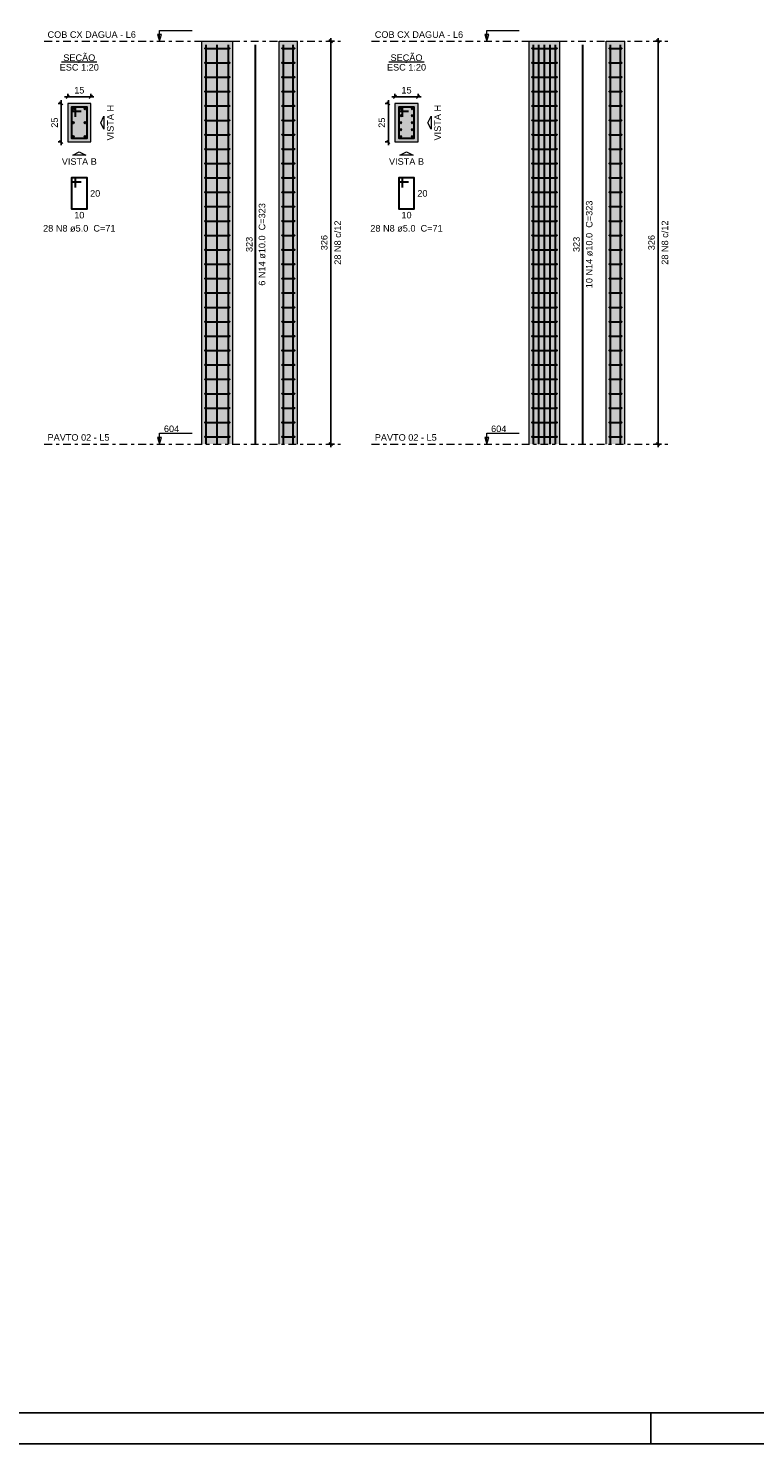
# Model space of a CAD drawing. Header units: millimetres. Extents: x 0 to 119, y 0 to 84.
# Tile 2 of 13: x 25 to 48, y 0 to 46. Entities that reach past the tile are written whole.
import ezdxf

# ---------------------------------------------------------------- set-up
doc = ezdxf.new("R2010")
doc.units = ezdxf.units.MM
doc.header["$MEASUREMENT"] = 0
doc.linetypes.add('DASHDOT', pattern=[2.54, 1.27, -0.635, 0, -0.635])
doc.linetypes.add('NULL', pattern=[0])
doc.layers.get('0').update_dxf_attribs({"lineweight": 18})
for name, color, linetype, lineweight in [('Descrição da armadura', 7, 'Continuous', 0), ('DT-Barras na forma', 2, 'Continuous', 30), ('DT-Barras no corte', 5, 'Continuous', 5), ('DT-Barras rebatidas', 2, 'Continuous', 30), ('DT-Cotas', 9, 'Continuous', 5), ('DT-Estribos na forma', 2, 'Continuous', 30), ('DT-Forma', 5, 'Continuous', 5), ('DT-Hachura seção pilares', 254, 'Continuous', 5), ('DT-Hachura vista pilares', 254, 'Continuous', 5), ('DT-Pontilhado', 9, 'DASHDOT', 5), ('DT-Textos', 7, 'Continuous', 5), ('Textos armaduras', 7, 'Continuous', 0)]:
    doc.layers.add(name, color=color, linetype=linetype, lineweight=lineweight)
doc.layers.add('SEDUC_MARF', color=1, linetype='Continuous')
doc.layers.add('SEDUC_MARGG', color=7, linetype='Continuous')
doc.styles.add('Arial', font='txt')
doc.dimstyles.new('UM_20.000000', dxfattribs={"dimtxt": 0.18, "dimasz": 0.1, "dimexe": 0.1, "dimexo": 0.2, "dimgap": 0, "dimtad": 1, "dimtih": 1, "dimtoh": 1, "dimdec": 1, "dimlfac": 20, "dimzin": 0, "dimdsep": 46, "dimtxsty": 'Standard', "dimcen": 0.09, "dimdle": 0.1, "dimadec": 1, "dimazin": 2, "dimtfac": 1, "dimtdec": 4, "dimtofl": 0, "dimtmove": 0, "dimatfit": 3, "dimfxl": 1, "dimtolj": 1, "dimarcsym": 0})
doc.dimstyles.new('UM_25.000000', dxfattribs={"dimtxt": 0.18, "dimasz": 0.1, "dimexe": 0.1, "dimexo": 0.2, "dimgap": 0, "dimtad": 1, "dimtih": 1, "dimtoh": 1, "dimdec": 1, "dimlfac": 25, "dimzin": 0, "dimdsep": 46, "dimtxsty": 'Standard', "dimcen": 0.09, "dimdle": 0.1, "dimadec": 1, "dimazin": 2, "dimtfac": 1, "dimtdec": 4, "dimtofl": 0, "dimtmove": 0, "dimatfit": 3, "dimfxl": 1, "dimtolj": 1, "dimarcsym": 0})

# ---------------------------------------------------------------- blocks, each defined once
blk = doc.blocks.new('_Oblique')
at = {"color": 0, "linetype": 'ByBlock', "lineweight": -2}
blk.add_line((-0.5, -0.5), (0.5, 0.5), dxfattribs=at)
blk = doc.blocks.new('*D73')
at = {"layer": 'Defpoints', "color": 0}
for p in [(26.015747, 43.385166), (25.803947, 42.135166), (26.015747, 42.135166)]:
    blk.add_point(p, dxfattribs=at)
at = {"layer": 'DT-Cotas', "color": 0, "lineweight": -2}
for p, q in [((25.815747, 43.385166), (25.703947, 43.385166)), ((25.803947, 43.485166), (25.803947, 42.035166)), ((25.815747, 42.135166), (25.703947, 42.135166))]:
    blk.add_line(p, q, dxfattribs=at)
at = {"layer": 'DT-Cotas', "color": 0, "lineweight": -2, "xscale": 0.1, "yscale": 0.1, "zscale": 0.1}
for p, rotation in [((25.803947, 43.385166), 90), ((25.803947, 42.135166), 270)]:
    blk.add_blockref('_Oblique', p, dxfattribs=dict(at, rotation=rotation))
at = {"layer": 'DT-Cotas', "color": 7, "insert": (25.592147, 42.760166), "char_height": 0.2118, "attachment_point": 5, "rotation": 90, "style": 'Arial'}
blk.add_mtext('\\A1;25', dxfattribs=at)
blk = doc.blocks.new('*D74')
at = {"layer": 'Defpoints', "color": 0}
for p in [(26.765747, 43.596966), (26.015747, 43.385166), (26.765747, 43.385166)]:
    blk.add_point(p, dxfattribs=at)
at = {"layer": 'DT-Cotas', "color": 0, "lineweight": -2}
for p, q in [((25.915747, 43.596966), (26.865747, 43.596966)), ((26.015747, 43.585166), (26.015747, 43.696966)), ((26.765747, 43.585166), (26.765747, 43.696966))]:
    blk.add_line(p, q, dxfattribs=at)
at = {"layer": 'DT-Cotas', "color": 0, "lineweight": -2, "xscale": 0.1, "yscale": 0.1, "zscale": 0.1, "rotation": 180}
blk.add_blockref('_Oblique', (26.015747, 43.596966), dxfattribs=at)
at = {"layer": 'DT-Cotas', "color": 0, "lineweight": -2, "xscale": 0.1, "yscale": 0.1, "zscale": 0.1}
blk.add_blockref('_Oblique', (26.765747, 43.596966), dxfattribs=at)
at = {"layer": 'DT-Cotas', "color": 7, "insert": (26.390747, 43.808766), "char_height": 0.2118, "attachment_point": 5, "rotation": 0.0057296, "style": 'Arial'}
blk.add_mtext('\\A1;15', dxfattribs=at)
blk = doc.blocks.new('*D75')
at = {"layer": 'Defpoints', "color": 0}
for p in [(34.535037, 45.397266), (34.852737, 45.397266), (34.852737, 32.357266)]:
    blk.add_point(p, dxfattribs=at)
at = {"layer": 'DT-Cotas', "color": 0, "lineweight": -2}
for p, q in [((34.652737, 45.397266), (34.435037, 45.397266)), ((34.535037, 32.257266), (34.535037, 45.497266)), ((34.652737, 32.357266), (34.435037, 32.357266))]:
    blk.add_line(p, q, dxfattribs=at)
at = {"layer": 'DT-Cotas', "color": 0, "lineweight": -2, "xscale": 0.1, "yscale": 0.1, "zscale": 0.1}
for p, rotation in [((34.535037, 45.397266), 90), ((34.535037, 32.357266), 270)]:
    blk.add_blockref('_Oblique', p, dxfattribs=dict(at, rotation=rotation))
at = {"layer": 'DT-Cotas', "color": 7, "insert": (34.323237, 38.877266), "char_height": 0.2118, "attachment_point": 5, "rotation": 90, "style": 'Arial'}
blk.add_mtext('\\A1;326', dxfattribs=at)
blk = doc.blocks.new('*D76')
at = {"layer": 'Defpoints', "color": 0}
for p in [(36.611425, 43.385166), (36.399625, 42.135166), (36.611425, 42.135166)]:
    blk.add_point(p, dxfattribs=at)
at = {"layer": 'DT-Cotas', "color": 0, "lineweight": -2}
for p, q in [((36.411425, 43.385166), (36.299625, 43.385166)), ((36.399625, 43.485166), (36.399625, 42.035166)), ((36.411425, 42.135166), (36.299625, 42.135166))]:
    blk.add_line(p, q, dxfattribs=at)
at = {"layer": 'DT-Cotas', "color": 0, "lineweight": -2, "xscale": 0.1, "yscale": 0.1, "zscale": 0.1}
for p, rotation in [((36.399625, 43.385166), 90), ((36.399625, 42.135166), 270)]:
    blk.add_blockref('_Oblique', p, dxfattribs=dict(at, rotation=rotation))
at = {"layer": 'DT-Cotas', "color": 7, "insert": (36.187825, 42.760166), "char_height": 0.2118, "attachment_point": 5, "rotation": 90, "style": 'Arial'}
blk.add_mtext('\\A1;25', dxfattribs=at)
blk = doc.blocks.new('*D77')
at = {"layer": 'Defpoints', "color": 0}
for p in [(37.361425, 43.596966), (36.611425, 43.385166), (37.361425, 43.385166)]:
    blk.add_point(p, dxfattribs=at)
at = {"layer": 'DT-Cotas', "color": 0, "lineweight": -2}
for p, q in [((36.511425, 43.596966), (37.461425, 43.596966)), ((36.611425, 43.585166), (36.611425, 43.696966)), ((37.361425, 43.585166), (37.361425, 43.696966))]:
    blk.add_line(p, q, dxfattribs=at)
at = {"layer": 'DT-Cotas', "color": 0, "lineweight": -2, "xscale": 0.1, "yscale": 0.1, "zscale": 0.1, "rotation": 180}
blk.add_blockref('_Oblique', (36.611425, 43.596966), dxfattribs=at)
at = {"layer": 'DT-Cotas', "color": 0, "lineweight": -2, "xscale": 0.1, "yscale": 0.1, "zscale": 0.1}
blk.add_blockref('_Oblique', (37.361425, 43.596966), dxfattribs=at)
at = {"layer": 'DT-Cotas', "color": 7, "insert": (36.986425, 43.808766), "char_height": 0.2118, "attachment_point": 5, "rotation": 0.0057296, "style": 'Arial'}
blk.add_mtext('\\A1;15', dxfattribs=at)
blk = doc.blocks.new('*D78')
at = {"layer": 'Defpoints', "color": 0}
for p in [(45.130715, 45.397266), (45.448415, 45.397266), (45.448415, 32.357266)]:
    blk.add_point(p, dxfattribs=at)
at = {"layer": 'DT-Cotas', "color": 0, "lineweight": -2}
for p, q in [((45.248415, 45.397266), (45.030715, 45.397266)), ((45.130715, 32.257266), (45.130715, 45.497266)), ((45.248415, 32.357266), (45.030715, 32.357266))]:
    blk.add_line(p, q, dxfattribs=at)
at = {"layer": 'DT-Cotas', "color": 0, "lineweight": -2, "xscale": 0.1, "yscale": 0.1, "zscale": 0.1}
for p, rotation in [((45.130715, 45.397266), 90), ((45.130715, 32.357266), 270)]:
    blk.add_blockref('_Oblique', p, dxfattribs=dict(at, rotation=rotation))
at = {"layer": 'DT-Cotas', "color": 7, "insert": (44.918915, 38.877266), "char_height": 0.2118, "attachment_point": 5, "rotation": 90, "style": 'Arial'}
blk.add_mtext('\\A1;326', dxfattribs=at)

msp = doc.modelspace()

# ---------------------------------------------------------------- hatches: boundary and pattern name
at = {"layer": 'DT-Hachura seção pilares', "linetype": 'Continuous'}
for points in [[(26.0157, 42.1352), (26.0157, 42.1352), (26.7657, 42.1352), (26.7657, 43.3852), (26.0157, 43.3852), (26.0157, 42.1352)], [(36.6114, 42.1352), (36.6114, 42.1352), (37.3614, 42.1352), (37.3614, 43.3852), (36.6114, 43.3852), (36.6114, 42.1352)]]:
    msp.add_hatch(color=254, dxfattribs=at).paths.add_polyline_path(points)
at = {"layer": 'DT-Hachura vista pilares', "linetype": 'Continuous'}
for points in [[(30.3591, 32.3573), (30.3591, 45.3973), (31.3591, 45.3973), (31.3591, 32.3573), (30.3591, 32.3573)], [(32.8589, 32.3573), (32.8589, 45.3973), (33.4589, 45.3973), (33.4589, 32.3573), (32.8589, 32.3573)], [(40.9548, 32.3573), (40.9548, 45.3973), (41.9548, 45.3973), (41.9548, 32.3573), (40.9548, 32.3573)], [(43.4546, 32.3573), (43.4546, 45.3973), (44.0546, 45.3973), (44.0546, 32.3573), (43.4546, 32.3573)]]:
    msp.add_hatch(color=254, dxfattribs=at).paths.add_polyline_path(points)

# ---------------------------------------------------------------- linework, layer by layer
at = {"layer": 'DT-Barras na forma'}
for points in [[(30.4991, 32.3573), (30.4991, 45.2813)], [(30.8591, 32.3573), (30.8591, 45.2813)], [(31.2191, 32.3573), (31.2191, 45.2813)], [(32.9989, 32.3573), (32.9989, 45.2813)], [(33.3189, 32.3573), (33.3189, 45.2813)], [(41.0948, 32.3573), (41.0948, 45.2813)], [(41.2748, 32.3573), (41.2748, 45.2813)], [(41.4548, 32.3573), (41.4548, 45.2813)], [(41.6348, 32.3573), (41.6348, 45.2813)], [(41.8148, 32.3573), (41.8148, 45.2813)], [(43.5946, 32.3573), (43.5946, 45.2813)], [(43.9146, 32.3573), (43.9146, 45.2813)], [(26.2657, 42.9477), (26.2657, 43.2602), (26.1407, 43.2602), (26.1407, 42.2602), (26.6407, 42.2602), (26.6407, 43.2602), (26.1407, 43.2602), (26.1407, 43.1352), (26.4532, 43.1352)], [(36.8614, 42.9477), (36.8614, 43.2602), (36.7364, 43.2602), (36.7364, 42.2602), (37.2364, 42.2602), (37.2364, 43.2602), (36.7364, 43.2602), (36.7364, 43.1352), (37.0489, 43.1352)]]:
    msp.add_lwpolyline(points, dxfattribs=at)
at = {"layer": 'DT-Barras no corte'}
for p, q in [((26.1532, 43.1727), (26.2282, 43.2477)), ((26.1532, 43.2477), (26.2282, 43.1727)), ((26.5532, 43.1727), (26.6282, 43.2477)), ((26.5532, 43.2477), (26.6282, 43.1727)), ((36.7489, 43.1727), (36.8239, 43.2477)), ((36.7489, 43.2477), (36.8239, 43.1727)), ((37.1489, 43.1727), (37.2239, 43.2477)), ((37.1489, 43.2477), (37.2239, 43.1727)), ((26.1532, 42.7227), (26.2282, 42.7977)), ((26.1532, 42.7977), (26.2282, 42.7227)), ((26.5532, 42.7227), (26.6282, 42.7977)), ((26.5532, 42.7977), (26.6282, 42.7227)), ((36.7489, 42.9477), (36.8239, 43.0227)), ((36.7489, 43.0227), (36.8239, 42.9477)), ((36.7489, 42.7227), (36.8239, 42.7977)), ((36.7489, 42.7977), (36.8239, 42.7227)), ((37.1489, 42.9477), (37.2239, 43.0227)), ((37.1489, 43.0227), (37.2239, 42.9477)), ((37.1489, 42.7227), (37.2239, 42.7977)), ((37.1489, 42.7977), (37.2239, 42.7227)), ((26.1532, 42.2727), (26.2282, 42.3477)), ((26.1532, 42.3477), (26.2282, 42.2727)), ((26.5532, 42.2727), (26.6282, 42.3477)), ((26.5532, 42.3477), (26.6282, 42.2727)), ((36.7489, 42.4977), (36.8239, 42.5727)), ((36.7489, 42.5727), (36.8239, 42.4977)), ((36.7489, 42.2727), (36.8239, 42.3477)), ((36.7489, 42.3477), (36.8239, 42.2727)), ((37.1489, 42.4977), (37.2239, 42.5727)), ((37.1489, 42.5727), (37.2239, 42.4977)), ((37.1489, 42.2727), (37.2239, 42.3477)), ((37.1489, 42.3477), (37.2239, 42.2727))]:
    msp.add_line(p, q, dxfattribs=at)
for centre in [(26.1907, 43.2102), (26.5907, 43.2102), (36.7864, 43.2102), (37.1864, 43.2102), (26.1907, 42.7602), (26.5907, 42.7602), (36.7864, 42.9852), (36.7864, 42.7602), (37.1864, 42.9852), (37.1864, 42.7602), (26.1907, 42.3102), (26.5907, 42.3102), (36.7864, 42.5352), (36.7864, 42.3102), (37.1864, 42.5352), (37.1864, 42.3102)]:
    msp.add_circle(centre, 0.0375, dxfattribs=at)
at = {"layer": 'DT-Barras rebatidas'}
for points in [[(32.1004, 32.3573), (32.1004, 45.2813)], [(42.6961, 32.3573), (42.6961, 45.2813)], [(26.2657, 40.6578), (26.2657, 40.9703), (26.1407, 40.9703), (26.1407, 39.9703), (26.6407, 39.9703), (26.6407, 40.9703), (26.1407, 40.9703), (26.1407, 40.8453), (26.4532, 40.8453)], [(36.8614, 40.6578), (36.8614, 40.9703), (36.7364, 40.9703), (36.7364, 39.9703), (37.2364, 39.9703), (37.2364, 40.9703), (36.7364, 40.9703), (36.7364, 40.8453), (37.0489, 40.8453)]]:
    msp.add_lwpolyline(points, dxfattribs=at)
at = {"layer": 'DT-Estribos na forma'}
for p, q in [((30.4691, 45.1644), (31.2491, 45.1644)), ((32.9689, 45.1644), (33.3489, 45.1644)), ((41.0648, 45.1644), (41.8448, 45.1644)), ((43.5646, 45.1644), (43.9446, 45.1644)), ((30.4691, 44.6987), (31.2491, 44.6987)), ((32.9689, 44.6987), (33.3489, 44.6987)), ((41.0648, 44.6987), (41.8448, 44.6987)), ((43.5646, 44.6987), (43.9446, 44.6987)), ((30.4691, 44.233), (31.2491, 44.233)), ((32.9689, 44.233), (33.3489, 44.233)), ((41.0648, 44.233), (41.8448, 44.233)), ((43.5646, 44.233), (43.9446, 44.233)), ((30.4691, 43.7673), (31.2491, 43.7673)), ((32.9689, 43.7673), (33.3489, 43.7673)), ((41.0648, 43.7673), (41.8448, 43.7673)), ((43.5646, 43.7673), (43.9446, 43.7673)), ((30.4691, 43.3016), (31.2491, 43.3016)), ((32.9689, 43.3016), (33.3489, 43.3016)), ((41.0648, 43.3016), (41.8448, 43.3016)), ((43.5646, 43.3016), (43.9446, 43.3016)), ((30.4691, 42.8358), (31.2491, 42.8358)), ((32.9689, 42.8358), (33.3489, 42.8358)), ((41.0648, 42.8358), (41.8448, 42.8358)), ((43.5646, 42.8358), (43.9446, 42.8358)), ((30.4691, 42.3701), (31.2491, 42.3701)), ((32.9689, 42.3701), (33.3489, 42.3701)), ((41.0648, 42.3701), (41.8448, 42.3701)), ((43.5646, 42.3701), (43.9446, 42.3701)), ((30.4691, 41.9044), (31.2491, 41.9044)), ((32.9689, 41.9044), (33.3489, 41.9044)), ((41.0648, 41.9044), (41.8448, 41.9044)), ((43.5646, 41.9044), (43.9446, 41.9044)), ((30.4691, 41.4387), (31.2491, 41.4387)), ((32.9689, 41.4387), (33.3489, 41.4387)), ((41.0648, 41.4387), (41.8448, 41.4387)), ((43.5646, 41.4387), (43.9446, 41.4387)), ((30.4691, 40.973), (31.2491, 40.973)), ((32.9689, 40.973), (33.3489, 40.973)), ((41.0648, 40.973), (41.8448, 40.973)), ((43.5646, 40.973), (43.9446, 40.973)), ((30.4691, 40.5073), (31.2491, 40.5073)), ((32.9689, 40.5073), (33.3489, 40.5073)), ((41.0648, 40.5073), (41.8448, 40.5073)), ((43.5646, 40.5073), (43.9446, 40.5073)), ((30.4691, 40.0416), (31.2491, 40.0416)), ((32.9689, 40.0416), (33.3489, 40.0416)), ((41.0648, 40.0416), (41.8448, 40.0416)), ((43.5646, 40.0416), (43.9446, 40.0416)), ((30.4691, 39.5758), (31.2491, 39.5758)), ((32.9689, 39.5758), (33.3489, 39.5758)), ((41.0648, 39.5758), (41.8448, 39.5758)), ((43.5646, 39.5758), (43.9446, 39.5758)), ((30.4691, 39.1101), (31.2491, 39.1101)), ((32.9689, 39.1101), (33.3489, 39.1101)), ((41.0648, 39.1101), (41.8448, 39.1101)), ((43.5646, 39.1101), (43.9446, 39.1101)), ((30.4691, 38.6444), (31.2491, 38.6444)), ((32.9689, 38.6444), (33.3489, 38.6444)), ((41.0648, 38.6444), (41.8448, 38.6444)), ((43.5646, 38.6444), (43.9446, 38.6444)), ((30.4691, 38.1787), (31.2491, 38.1787)), ((32.9689, 38.1787), (33.3489, 38.1787)), ((41.0648, 38.1787), (41.8448, 38.1787)), ((43.5646, 38.1787), (43.9446, 38.1787)), ((30.4691, 37.713), (31.2491, 37.713)), ((32.9689, 37.713), (33.3489, 37.713)), ((41.0648, 37.713), (41.8448, 37.713)), ((43.5646, 37.713), (43.9446, 37.713)), ((30.4691, 37.2473), (31.2491, 37.2473)), ((32.9689, 37.2473), (33.3489, 37.2473)), ((41.0648, 37.2473), (41.8448, 37.2473)), ((43.5646, 37.2473), (43.9446, 37.2473)), ((30.4691, 36.7816), (31.2491, 36.7816)), ((32.9689, 36.7816), (33.3489, 36.7816)), ((41.0648, 36.7816), (41.8448, 36.7816)), ((43.5646, 36.7816), (43.9446, 36.7816)), ((30.4691, 36.3158), (31.2491, 36.3158)), ((32.9689, 36.3158), (33.3489, 36.3158)), ((41.0648, 36.3158), (41.8448, 36.3158)), ((43.5646, 36.3158), (43.9446, 36.3158)), ((30.4691, 35.8501), (31.2491, 35.8501)), ((32.9689, 35.8501), (33.3489, 35.8501)), ((41.0648, 35.8501), (41.8448, 35.8501)), ((43.5646, 35.8501), (43.9446, 35.8501)), ((30.4691, 35.3844), (31.2491, 35.3844)), ((32.9689, 35.3844), (33.3489, 35.3844)), ((41.0648, 35.3844), (41.8448, 35.3844)), ((43.5646, 35.3844), (43.9446, 35.3844)), ((30.4691, 34.9187), (31.2491, 34.9187)), ((32.9689, 34.9187), (33.3489, 34.9187)), ((41.0648, 34.9187), (41.8448, 34.9187)), ((43.5646, 34.9187), (43.9446, 34.9187)), ((30.4691, 34.453), (31.2491, 34.453)), ((32.9689, 34.453), (33.3489, 34.453)), ((41.0648, 34.453), (41.8448, 34.453)), ((43.5646, 34.453), (43.9446, 34.453)), ((30.4691, 33.9873), (31.2491, 33.9873)), ((32.9689, 33.9873), (33.3489, 33.9873)), ((41.0648, 33.9873), (41.8448, 33.9873)), ((43.5646, 33.9873), (43.9446, 33.9873)), ((30.4691, 33.5216), (31.2491, 33.5216)), ((32.9689, 33.5216), (33.3489, 33.5216)), ((41.0648, 33.5216), (41.8448, 33.5216)), ((43.5646, 33.5216), (43.9446, 33.5216)), ((30.4691, 33.0558), (31.2491, 33.0558)), ((32.9689, 33.0558), (33.3489, 33.0558)), ((41.0648, 33.0558), (41.8448, 33.0558)), ((43.5646, 33.0558), (43.9446, 33.0558)), ((30.4691, 32.5901), (31.2491, 32.5901)), ((32.9689, 32.5901), (33.3489, 32.5901)), ((41.0648, 32.5901), (41.8448, 32.5901)), ((43.5646, 32.5901), (43.9446, 32.5901))]:
    msp.add_line(p, q, dxfattribs=at)
for centre in [(30.4691, 45.1644), (31.2491, 45.1644), (32.9689, 45.1644), (33.3489, 45.1644), (41.0648, 45.1644), (41.8448, 45.1644), (43.5646, 45.1644), (43.9446, 45.1644), (30.4691, 44.6987), (31.2491, 44.6987), (32.9689, 44.6987), (33.3489, 44.6987), (41.0648, 44.6987), (41.8448, 44.6987), (43.5646, 44.6987), (43.9446, 44.6987), (30.4691, 44.233), (31.2491, 44.233), (32.9689, 44.233), (33.3489, 44.233), (41.0648, 44.233), (41.8448, 44.233), (43.5646, 44.233), (43.9446, 44.233), (30.4691, 43.7673), (31.2491, 43.7673), (32.9689, 43.7673), (33.3489, 43.7673), (41.0648, 43.7673), (41.8448, 43.7673), (43.5646, 43.7673), (43.9446, 43.7673), (30.4691, 43.3016), (31.2491, 43.3016), (32.9689, 43.3016), (33.3489, 43.3016), (41.0648, 43.3016), (41.8448, 43.3016), (43.5646, 43.3016), (43.9446, 43.3016), (30.4691, 42.8358), (31.2491, 42.8358), (32.9689, 42.8358), (33.3489, 42.8358), (41.0648, 42.8358), (41.8448, 42.8358), (43.5646, 42.8358), (43.9446, 42.8358), (30.4691, 42.3701), (31.2491, 42.3701), (32.9689, 42.3701), (33.3489, 42.3701), (41.0648, 42.3701), (41.8448, 42.3701), (43.5646, 42.3701), (43.9446, 42.3701), (30.4691, 41.9044), (31.2491, 41.9044), (32.9689, 41.9044), (33.3489, 41.9044), (41.0648, 41.9044), (41.8448, 41.9044), (43.5646, 41.9044), (43.9446, 41.9044), (30.4691, 41.4387), (31.2491, 41.4387), (32.9689, 41.4387), (33.3489, 41.4387), (41.0648, 41.4387), (41.8448, 41.4387), (43.5646, 41.4387), (43.9446, 41.4387), (30.4691, 40.973), (31.2491, 40.973), (32.9689, 40.973), (33.3489, 40.973), (41.0648, 40.973), (41.8448, 40.973), (43.5646, 40.973), (43.9446, 40.973), (30.4691, 40.5073), (31.2491, 40.5073), (32.9689, 40.5073), (33.3489, 40.5073), (41.0648, 40.5073), (41.8448, 40.5073), (43.5646, 40.5073), (43.9446, 40.5073), (30.4691, 40.0416), (31.2491, 40.0416), (32.9689, 40.0416), (33.3489, 40.0416), (41.0648, 40.0416), (41.8448, 40.0416), (43.5646, 40.0416), (43.9446, 40.0416), (30.4691, 39.5758), (31.2491, 39.5758), (32.9689, 39.5758), (33.3489, 39.5758), (41.0648, 39.5758), (41.8448, 39.5758), (43.5646, 39.5758), (43.9446, 39.5758), (30.4691, 39.1101), (31.2491, 39.1101), (32.9689, 39.1101), (33.3489, 39.1101), (41.0648, 39.1101), (41.8448, 39.1101), (43.5646, 39.1101), (43.9446, 39.1101), (30.4691, 38.6444), (31.2491, 38.6444), (32.9689, 38.6444), (33.3489, 38.6444), (41.0648, 38.6444), (41.8448, 38.6444), (43.5646, 38.6444), (43.9446, 38.6444), (30.4691, 38.1787), (31.2491, 38.1787), (32.9689, 38.1787), (33.3489, 38.1787), (41.0648, 38.1787), (41.8448, 38.1787), (43.5646, 38.1787), (43.9446, 38.1787), (30.4691, 37.713), (31.2491, 37.713), (32.9689, 37.713), (33.3489, 37.713), (41.0648, 37.713), (41.8448, 37.713), (43.5646, 37.713), (43.9446, 37.713), (30.4691, 37.2473), (31.2491, 37.2473), (32.9689, 37.2473), (33.3489, 37.2473), (41.0648, 37.2473), (41.8448, 37.2473), (43.5646, 37.2473), (43.9446, 37.2473), (30.4691, 36.7816), (31.2491, 36.7816), (32.9689, 36.7816), (33.3489, 36.7816), (41.0648, 36.7816), (41.8448, 36.7816), (43.5646, 36.7816), (43.9446, 36.7816), (30.4691, 36.3158), (31.2491, 36.3158), (32.9689, 36.3158), (33.3489, 36.3158), (41.0648, 36.3158), (41.8448, 36.3158), (43.5646, 36.3158), (43.9446, 36.3158), (30.4691, 35.8501), (31.2491, 35.8501), (32.9689, 35.8501), (33.3489, 35.8501), (41.0648, 35.8501), (41.8448, 35.8501), (43.5646, 35.8501), (43.9446, 35.8501), (30.4691, 35.3844), (31.2491, 35.3844), (32.9689, 35.3844), (33.3489, 35.3844), (41.0648, 35.3844), (41.8448, 35.3844), (43.5646, 35.3844), (43.9446, 35.3844), (30.4691, 34.9187), (31.2491, 34.9187), (32.9689, 34.9187), (33.3489, 34.9187), (41.0648, 34.9187), (41.8448, 34.9187), (43.5646, 34.9187), (43.9446, 34.9187), (30.4691, 34.453), (31.2491, 34.453), (32.9689, 34.453), (33.3489, 34.453), (41.0648, 34.453), (41.8448, 34.453), (43.5646, 34.453), (43.9446, 34.453), (30.4691, 33.9873), (31.2491, 33.9873), (32.9689, 33.9873), (33.3489, 33.9873), (41.0648, 33.9873), (41.8448, 33.9873), (43.5646, 33.9873), (43.9446, 33.9873), (30.4691, 33.5216), (31.2491, 33.5216), (32.9689, 33.5216), (33.3489, 33.5216), (41.0648, 33.5216), (41.8448, 33.5216), (43.5646, 33.5216), (43.9446, 33.5216), (30.4691, 33.0558), (31.2491, 33.0558), (32.9689, 33.0558), (33.3489, 33.0558), (41.0648, 33.0558), (41.8448, 33.0558), (43.5646, 33.0558), (43.9446, 33.0558), (30.4691, 32.5901), (31.2491, 32.5901), (32.9689, 32.5901), (33.3489, 32.5901), (41.0648, 32.5901), (41.8448, 32.5901), (43.5646, 32.5901), (43.9446, 32.5901)]:
    msp.add_circle(centre, 0.01, dxfattribs=at)
at = {"layer": 'DT-Forma'}
for p, q in [((30.3591, 45.3973), (31.3591, 45.3973)), ((30.3591, 32.3573), (30.3591, 45.3973)), ((31.3591, 32.3573), (31.3591, 45.3973)), ((32.8589, 45.3973), (33.4589, 45.3973)), ((32.8589, 32.3573), (32.8589, 45.3973)), ((33.4589, 32.3573), (33.4589, 45.3973)), ((40.9548, 45.3973), (41.9548, 45.3973)), ((40.9548, 32.3573), (40.9548, 45.3973)), ((41.9548, 32.3573), (41.9548, 45.3973)), ((43.4546, 45.3973), (44.0546, 45.3973)), ((43.4546, 32.3573), (43.4546, 45.3973)), ((44.0546, 32.3573), (44.0546, 45.3973))]:
    msp.add_line(p, q, dxfattribs=at)
for points in [[(26.0157, 42.1352), (26.7657, 42.1352), (26.7657, 43.3852), (26.0157, 43.3852), (26.0157, 42.1352)], [(36.6114, 42.1352), (37.3614, 42.1352), (37.3614, 43.3852), (36.6114, 43.3852), (36.6114, 42.1352)]]:
    msp.add_lwpolyline(points, close=True, dxfattribs=at)
at = {"layer": 'DT-Pontilhado', "ltscale": 0.2}
for p, q in [((25.2571, 45.3973), (34.8527, 45.3973)), ((35.8527, 45.3973), (45.4484, 45.3973)), ((25.2571, 32.3573), (34.8527, 32.3573)), ((35.8527, 32.3573), (45.4484, 32.3573))]:
    msp.add_line(p, q, dxfattribs=at)
at = {"layer": 'DT-Textos'}
for p, q in [((25.8185, 44.7301), (26.963, 44.7301)), ((36.4142, 44.7301), (37.5586, 44.7301))]:
    msp.add_line(p, q, dxfattribs=at)
for points in [[(28.9914, 45.3973), (29.055, 45.6091), (28.9279, 45.6091), (28.9914, 45.3973), (28.9914, 45.7473), (30.0414, 45.7473)], [(39.5871, 45.3973), (39.6507, 45.6091), (39.5236, 45.6091), (39.5871, 45.3973), (39.5871, 45.7473), (40.6371, 45.7473)], [(28.9914, 32.3573), (29.055, 32.5691), (28.9279, 32.5691), (28.9914, 32.3573), (28.9914, 32.7073), (30.0414, 32.7073)], [(39.5871, 32.3573), (39.6507, 32.5691), (39.5236, 32.5691), (39.5871, 32.3573), (39.5871, 32.7073), (40.6371, 32.7073)]]:
    msp.add_lwpolyline(points, dxfattribs=at)
for points in [[(27.1893, 42.7602), (27.1893, 42.5484), (27.0834, 42.7602), (27.1893, 42.972), (27.1893, 42.7602)], [(37.785, 42.7602), (37.785, 42.5484), (37.6791, 42.7602), (37.785, 42.972), (37.785, 42.7602)], [(26.3907, 41.7116), (26.1789, 41.7116), (26.3907, 41.8175), (26.6025, 41.7116), (26.3907, 41.7116)], [(36.9864, 41.7116), (36.7746, 41.7116), (36.9864, 41.8175), (37.1982, 41.7116), (36.9864, 41.7116)]]:
    msp.add_lwpolyline(points, close=True, dxfattribs=at)
at = {"layer": 'SEDUC_MARF'}
msp.add_line((44.9015, 1), (44.9015, 0), dxfattribs=at)
msp.add_lwpolyline([(118.9, 84.1), (0, 84.1), (0, 0), (118.9, 0)], close=True, dxfattribs=at)
at = {"layer": 'SEDUC_MARGG'}
msp.add_lwpolyline([(2.5, 1), (117.9, 1), (117.9, 83.1), (2.5, 83.1), (2.5, 1)], dxfattribs=at)

# ---------------------------------------------------------------- texts
at = {"layer": 'Descrição da armadura', "linetype": 'NULL', "char_height": 0.2118, "attachment_point": 8, "rotation": 90.00021, "line_spacing_factor": 0.9, "style": 'Arial'}
for s, insert, width in [('6 N14 ø10.0  C=323', (32.4182, 38.8192), 5.239541), ('10 N14 ø10.0  C=323', (43.0138, 38.8192), 5.562109), ('28 N8 c/12', (34.8667, 38.8773), 2.845127), ('28 N8 c/12', (45.4624, 38.8773), 2.845127)]:
    msp.add_mtext(s, dxfattribs=dict(at, insert=insert, width=width))
at = {"layer": 'Descrição da armadura', "linetype": 'NULL', "char_height": 0.2118, "width": 4.594404, "attachment_point": 8, "line_spacing_factor": 0.9, "style": 'Arial'}
for insert in [(26.3911, 39.2291), (36.9867, 39.2291)]:
    msp.add_mtext('28 N8 ø5.0  C=71', dxfattribs=dict(at, insert=insert))
at = {"layer": 'DT-Textos', "linetype": 'NULL', "char_height": 0.2118, "line_spacing_factor": 0.798, "style": 'Arial'}
for s, insert, width, attachment_point in [('COB CX DAGUA - L6', (25.3631, 45.5031), 5.607988, 7), ('COB CX DAGUA - L6', (35.9587, 45.5031), 5.607988, 7), ('SEÇÃO', (26.3911, 44.6922), 2.030566, 8), ('SEÇÃO', (36.9867, 44.6922), 2.030566, 8), ('ESC 1:20', (26.3911, 44.4441), 2.482559, 8), ('ESC 1:20', (36.9867, 44.4441), 2.482559, 8), ('VISTA B', (26.3911, 41.3941), 2.223994, 8), ('VISTA B', (36.9867, 41.3941), 2.223994, 8), ('604', (29.1311, 32.7421), 0.967705, 7), ('604', (39.7267, 32.7421), 0.967705, 7), ('PAVTO 02 - L5', (25.3631, 32.4631), 3.932842, 7), ('PAVTO 02 - L5', (35.9587, 32.4631), 3.932842, 7)]:
    msp.add_mtext(s, dxfattribs=dict(at, insert=insert, width=width, attachment_point=attachment_point))
at = {"layer": 'DT-Textos', "linetype": 'NULL', "char_height": 0.2118, "width": 2.255996, "attachment_point": 8, "rotation": 90.00021, "line_spacing_factor": 0.798, "style": 'Arial'}
for insert in [(27.5072, 42.7602), (38.1028, 42.7602)]:
    msp.add_mtext('VISTA H', dxfattribs=dict(at, insert=insert))
at = {"layer": 'Textos armaduras', "linetype": 'NULL', "char_height": 0.2118, "width": 1.045137, "line_spacing_factor": 0.9, "style": 'Arial'}
for s, insert, attachment_point in [('20', (26.7407, 40.5762), 1), ('20', (37.3364, 40.5762), 1), ('10', (26.3907, 39.873), 2), ('10', (36.9864, 39.873), 2)]:
    msp.add_mtext(s, dxfattribs=dict(at, insert=insert, attachment_point=attachment_point))
at = {"layer": 'Textos armaduras', "linetype": 'NULL', "char_height": 0.2118, "width": 1.367705, "attachment_point": 8, "rotation": 90.00021, "line_spacing_factor": 0.9, "style": 'Arial'}
for insert in [(32.0032, 38.8193), (42.5988, 38.8193)]:
    msp.add_mtext('323', dxfattribs=dict(at, insert=insert))

# ---------------------------------------------------------------- dimensions: what is measured, and where the dimension line sits
at = {"layer": 'DT-Cotas'}
for base, p1, p2, dimstyle, override, picture, middle in [((34.535, 45.3973), (34.8527, 32.3573), (34.8527, 45.3973), 'UM_25.000000', {"dimtxt": 0.2118, "dimasz": 0.1, "dimexe": 0.1, "dimexo": 0.2, "dimtad": 1, "dimtih": 0, "dimtoh": 0, "dimdec": 1, "dimlfac": 25, "dimzin": 8, "dimtxsty": 'Arial', "dimblk": 'Oblique', "dimblk1": 'Oblique', "dimblk2": 'Oblique', "dimsah": 1, "dimdle": 0.1, "dimse1": 0, "dimse2": 0, "dimclrt": 7, "dimadec": 1, "dimazin": 3, "dimtmove": 2, "dimldrblk": 'Oblique'}, '*D75', (34.3232, 38.8773)), ((45.1307, 45.3973), (45.4484, 32.3573), (45.4484, 45.3973), 'UM_25.000000', {"dimtxt": 0.2118, "dimasz": 0.1, "dimexe": 0.1, "dimexo": 0.2, "dimtad": 1, "dimtih": 0, "dimtoh": 0, "dimdec": 1, "dimlfac": 25, "dimzin": 8, "dimtxsty": 'Arial', "dimblk": 'Oblique', "dimblk1": 'Oblique', "dimblk2": 'Oblique', "dimsah": 1, "dimdle": 0.1, "dimse1": 0, "dimse2": 0, "dimclrt": 7, "dimadec": 1, "dimazin": 3, "dimtmove": 2, "dimldrblk": 'Oblique'}, '*D78', (44.9189, 38.8773)), ((25.8039, 42.1352), (26.0157, 43.3852), (26.0157, 42.1352), 'UM_20.000000', {"dimtxt": 0.2118, "dimasz": 0.1, "dimexe": 0.1, "dimexo": 0.2, "dimtad": 1, "dimtih": 0, "dimtoh": 0, "dimdec": 1, "dimlfac": 20, "dimzin": 8, "dimtxsty": 'Arial', "dimblk": 'Oblique', "dimblk1": 'Oblique', "dimblk2": 'Oblique', "dimsah": 1, "dimdle": 0.1, "dimse1": 0, "dimse2": 0, "dimclrt": 7, "dimadec": 1, "dimazin": 3, "dimtmove": 2, "dimldrblk": 'Oblique'}, '*D73', (25.5921, 42.7602)), ((36.3996, 42.1352), (36.6114, 43.3852), (36.6114, 42.1352), 'UM_20.000000', {"dimtxt": 0.2118, "dimasz": 0.1, "dimexe": 0.1, "dimexo": 0.2, "dimtad": 1, "dimtih": 0, "dimtoh": 0, "dimdec": 1, "dimlfac": 20, "dimzin": 8, "dimtxsty": 'Arial', "dimblk": 'Oblique', "dimblk1": 'Oblique', "dimblk2": 'Oblique', "dimsah": 1, "dimdle": 0.1, "dimse1": 0, "dimse2": 0, "dimclrt": 7, "dimadec": 1, "dimazin": 3, "dimtmove": 2, "dimldrblk": 'Oblique'}, '*D76', (36.1878, 42.7602))]:
    dim = msp.add_linear_dim(base=base, p1=p1, p2=p2, angle=90, dimstyle=dimstyle, override=override, dxfattribs=at)
    dim.commit()
    dim.dimension.update_dxf_attribs({"geometry": picture, "text_midpoint": middle, "dimtype": 160, "text_rotation": 90})
for base, p1, p2, picture, middle in [((26.7657, 43.597), (26.0157, 43.3852), (26.7657, 43.3852), '*D74', (26.3907, 43.8088)), ((37.3614, 43.597), (36.6114, 43.3852), (37.3614, 43.3852), '*D77', (36.9864, 43.8088))]:
    dim = msp.add_linear_dim(base=base, p1=p1, p2=p2, dimstyle='UM_20.000000', override={"dimtxt": 0.2118, "dimasz": 0.1, "dimexe": 0.1, "dimexo": 0.2, "dimtad": 1, "dimtih": 0, "dimtoh": 0, "dimdec": 1, "dimlfac": 20, "dimzin": 8, "dimtxsty": 'Arial', "dimblk": 'Oblique', "dimblk1": 'Oblique', "dimblk2": 'Oblique', "dimsah": 1, "dimdle": 0.1, "dimse1": 0, "dimse2": 0, "dimclrt": 7, "dimadec": 1, "dimazin": 3, "dimtmove": 2, "dimldrblk": 'Oblique'}, dxfattribs=at)
    dim.commit()
    dim.dimension.update_dxf_attribs({"geometry": picture, "text_midpoint": middle, "dimtype": 160, "text_rotation": 0.00573})

doc.saveas('drawing.dxf')
